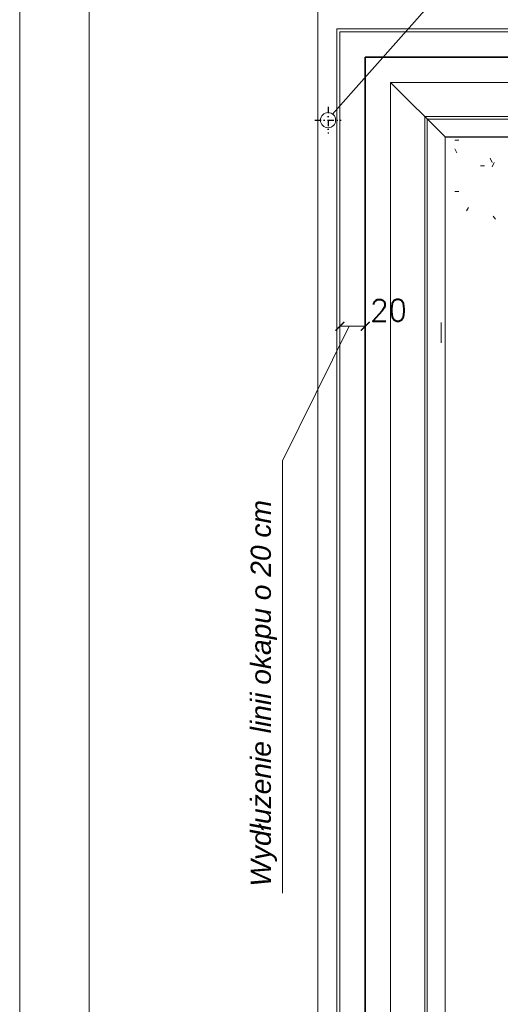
# Model space of a CAD drawing. Header units: millimetres. Extents: x -587 to 33545, y -26688 to 22494.
# Tile 51 of 256: x 8574 to 8954, y 6972 to 7752. Entities that reach past the tile are written whole.
import ezdxf
from ezdxf.lldxf.tags import DXFTag

# ---------------------------------------------------------------- set-up
doc = ezdxf.new("R2010")
doc.units = ezdxf.units.MM
doc.header["$MEASUREMENT"] = 0
doc.linetypes.add('AUSGEZOGEN', pattern=[0])
doc.linetypes.add('STRICHPUNKTX2', pattern=[2, 1, -0.5, 0, -0.5])
doc.layers.add('_B___I__', color=7, linetype='AUSGEZOGEN')
for name, color, linetype, lineweight in [('A_l.przerywana', 250, 'ICAD_ISO03W100', 9), ('A_l.widokowa', 250, 'Continuous', 18), ('l. przerywana', 3, 'ICAD_ISO03W100', 9), ('l.przerywana', 104, 'ICAD_ISO03W100', 5), ('l.widokowa', 140, 'Continuous', 15), ('linia opisowa', 175, 'Continuous', 9), ('Nowe_820-G Rysunki Obrazki_Nr_pióra__19', 255, 'Continuous', 0), ('Nowe_820-G Rysunki Obrazki_Nr_pióra__23', 7, 'Continuous', 15), ('wymiarowanie', 176, 'Continuous', 9)]:
    doc.layers.add(name, color=color, linetype=linetype, lineweight=lineweight)
doc.styles.add('styl2', font='simplex.shx')
tags = doc.linetypes.add('ICAD_ISO03W100', pattern=[30, 12, -18]).pattern_tags.tags
tags[6:7] = [DXFTag(74, 4), DXFTag(75, 0), DXFTag(340, '0'), DXFTag(46, 1.0), DXFTag(50, 0.0), DXFTag(44, 0.0), DXFTag(45, 0.0)]
tags[4:5] = [DXFTag(74, 4), DXFTag(75, 0), DXFTag(340, '0'), DXFTag(46, 1.0), DXFTag(50, 0.0), DXFTag(44, 0.0), DXFTag(45, 0.0)]
doc.dimstyles.new('Skala 1-100', dxfattribs={"dimtxt": 17, "dimasz": 7, "dimexe": 1, "dimexo": 1, "dimgap": 1.5, "dimtad": 1, "dimdec": 1, "dimrnd": 0.5, "dimtxsty": 'styl2', "dimblk": 'ARCHTICK', "dimcen": 7, "dimadec": 0, "dimazin": 0, "dimtfac": 1, "dimtdec": 1, "dimtmove": 1, "dimatfit": 3, "dimldrblk": 'ARCHTICK', "dimfxl": 15, "dimfxlon": 1, "dimlwd": -1, "dimlwe": -1, "dimarcsym": 0})

# ---------------------------------------------------------------- blocks, each defined once
blk = doc.blocks.new('_ArchTick')
at = {"color": 0, "linetype": 'ByBlock', "const_width": 0.15}
blk.add_lwpolyline([(-0.5, -0.5), (0.5, 0.5)], dxfattribs=at)
blk = doc.blocks.new('*D1878')
at = {"layer": 'Defpoints', "color": 0}
for p in [(8827.19, 7509.35), (8827.19, 7462.72), (8847.19, 7462.72)]:
    blk.add_point(p, dxfattribs=at)
at = {"layer": 'wymiarowanie', "color": 0}
for p, q in [((8827.19, 7504.35), (8827.19, 7510.35)), ((8847.19, 7509.35), (8827.19, 7509.35)), ((8847.19, 7504.35), (8847.19, 7510.35))]:
    blk.add_line(p, q, dxfattribs=at)
at = {"layer": 'wymiarowanie', "color": 0, "xscale": 7, "yscale": 7, "zscale": 7, "rotation": 180}
blk.add_blockref('_ArchTick', (8827.19, 7509.35), dxfattribs=at)
at = {"layer": 'wymiarowanie', "color": 0, "xscale": 7, "yscale": 7, "zscale": 7}
blk.add_blockref('_ArchTick', (8847.19, 7509.35), dxfattribs=at)
at = {"layer": 'wymiarowanie', "color": 0, "insert": (8865.7, 7521.98), "char_height": 17, "attachment_point": 5, "style": 'styl2'}
blk.add_mtext('20', dxfattribs=at)

msp = doc.modelspace()

# ---------------------------------------------------------------- linework, layer by layer
at = {"layer": '_B___I__', "linetype": 'STRICHPUNKTX2', "ltscale": 5}
for p, q in [((8817.75, 7682.95), (8817.75, 7661.95)), ((8807.25, 7672.45), (8828.25, 7672.45))]:
    msp.add_line(p, q, dxfattribs=at)
at = {"layer": 'A_l.przerywana', "color": 5, "lineweight": 35}
msp.add_lwpolyline([(8847.19, 7722.4), (8847.19, 6053.28), (11882.33, 6053.28), (11882.33, 7728.19), (11086.25, 7728.19), (11086.25, 7188.02), (9643.26, 7188.02), (9643.26, 7722.4)], close=True, dxfattribs=at)
at = {"layer": 'A_l.przerywana', "color": 7, "linetype": 'ICAD_ISO03W100', "lineweight": 13}
for points in [[(9580.08, 7702.4), (8867.19, 7702.4)], [(8867.19, 7702.4), (8867.19, 7659.22)], [(8910.37, 7659.22), (8867.19, 7702.4)], [(8867.19, 6116.46), (8867.19, 7665.01)], [(8910.37, 7659.22), (8910.37, 7168.02)], [(9580.08, 7659.22), (8910.37, 7659.22)], [(8910.37, 7659.22), (8910.37, 6116.46)]]:
    msp.add_lwpolyline(points, dxfattribs=at)
at = {"layer": 'A_l.przerywana', "color": 7, "linetype": 'ICAD_ISO03W100', "lineweight": 5}
msp.add_lwpolyline([(8910.37, 7659.22), (8910.37, 6116.46)], dxfattribs=at)
at = {"layer": 'A_l.widokowa', "color": 5}
for points in [[(8809.69, 7759.9), (8809.69, 6015.78), (11919.83, 6015.78), (11919.83, 7765.69), (11048.75, 7765.69), (11048.75, 7225.52), (9680.76, 7225.52), (9680.76, 7759.9)], [(8824.69, 7744.9), (8824.69, 6030.78), (11904.83, 6030.78), (11904.83, 7750.69), (11063.75, 7750.69), (11063.75, 7210.52), (9665.76, 7210.52), (9665.76, 7744.9)], [(8827.19, 7742.4), (8827.19, 6033.28), (11902.33, 6033.28), (11902.33, 7748.19), (11066.25, 7748.19), (11066.25, 7208.02), (9663.26, 7208.02), (9663.26, 7742.4)], [(8894.25, 7675.33), (8894.25, 6100.34), (11835.26, 6100.34), (11835.26, 7681.13), (11133.32, 7681.13), (11133.32, 7140.95), (9596.19, 7140.95), (9596.19, 7675.33)], [(8896.25, 7673.33), (8896.25, 6102.34), (11833.26, 6102.34), (11833.26, 7679.13), (11135.32, 7679.13), (11135.32, 7138.95), (9594.19, 7138.95), (9594.19, 7673.33)]]:
    msp.add_lwpolyline(points, close=True, dxfattribs=at)
at = {"layer": 'l. przerywana', "color": 7, "ltscale": 0.2}
msp.add_circle((8817.75, 7672.45), 6, dxfattribs=at)
at = {"layer": 'l.przerywana', "color": 7}
msp.add_lwpolyline([(9904.19, 7702.4), (8867.19, 7702.4), (8867.19, 6073.28), (11862.33, 6073.28), (11862.33, 7708.19), (11106.25, 7708.19), (11106.25, 7168.02), (9904.19, 7168.02), (9904.19, 7702.4), (8867.19, 7702.4)], dxfattribs=at)
msp.add_lwpolyline([(9904.19, 7702.4), (8867.19, 7702.4), (8867.19, 6073.28), (11862.33, 6073.28), (11862.33, 7708.19), (11106.25, 7708.19), (11106.25, 7168.02), (9904.19, 7168.02), (9904.19, 7702.4), (8867.19, 7702.4)], dxfattribs=at)
msp.add_lwpolyline([(8910.51, 7659.07), (8910.51, 6116.61), (11819, 6116.61), (11819, 7664.86), (11149.58, 7664.86), (11149.58, 7124.69), (9860.86, 7124.69), (9860.86, 7659.07)], close=True, dxfattribs=at)
at = {"layer": 'l.widokowa', "color": 7, "linetype": 'Continuous', "lineweight": 9}
msp.add_line((8907.36, 7496.23), (8907.36, 7512.29), dxfattribs=at)
at = {"layer": 'Nowe_820-G Rysunki Obrazki_Nr_pióra__19', "color": 255, "linetype": 'Continuous', "lineweight": 0}
for points in [[(8917.99, 7656.68), (8921.37, 7656.68)], [(8919.68, 7646.52), (8917.99, 7649.9)], [(8947.62, 7638.9), (8945.93, 7642.28)], [(8938.31, 7636.36), (8941.69, 7636.36)], [(8949.31, 7638.9), (8947.62, 7635.51)], [(8917.99, 7616.04), (8921.37, 7616.04)], [(8928.99, 7603.34), (8927.3, 7600.8)], [(8950.16, 7594.02), (8948.47, 7596.56)]]:
    msp.add_lwpolyline(points, dxfattribs=at)
at = {"layer": 'Nowe_820-G Rysunki Obrazki_Nr_pióra__23', "color": 7, "linetype": 'Continuous', "lineweight": 15}
msp.add_lwpolyline([(8628.59, 8119.48), (8628.59, 5249.28)], dxfattribs=at)
at = {"layer": 'wymiarowanie'}
for p, q in [((8952.9, 7825.9), (8821.25, 7677.33)), ((8781.8, 7402.73), (8834.35, 7509.35)), ((8781.8, 7060.45), (8781.8, 7402.73))]:
    msp.add_line(p, q, dxfattribs=at)
msp.add_lwpolyline([(8573.71, 8148.27), (8573.71, 5178.27), (12773.71, 5178.27), (12773.71, 8148.27), (8573.71, 8148.27)], dxfattribs=at)

# ---------------------------------------------------------------- texts
at = {"layer": 'linia opisowa', "insert": (8777.32, 7065.65), "char_height": 15.96, "width": 406.4755, "attachment_point": 7, "rotation": 90}
msp.add_mtext('{\\fArial|b0|i1|c238|p0;Wydłużenie linii okapu o 20 cm}', dxfattribs=at)

# ---------------------------------------------------------------- dimensions: what is measured, and where the dimension line sits
at = {"layer": 'wymiarowanie'}
dim = msp.add_linear_dim(base=(8827.19, 7509.35), p1=(8847.19, 7462.72), p2=(8827.19, 7462.72), angle=180, dimstyle='Skala 1-100', override={"dimfxl": 5}, dxfattribs=at)
dim.commit()
dim.dimension.update_dxf_attribs({"geometry": '*D1878', "text_midpoint": (8865.7, 7511.55), "dimtype": 160})

doc.saveas('drawing.dxf')
